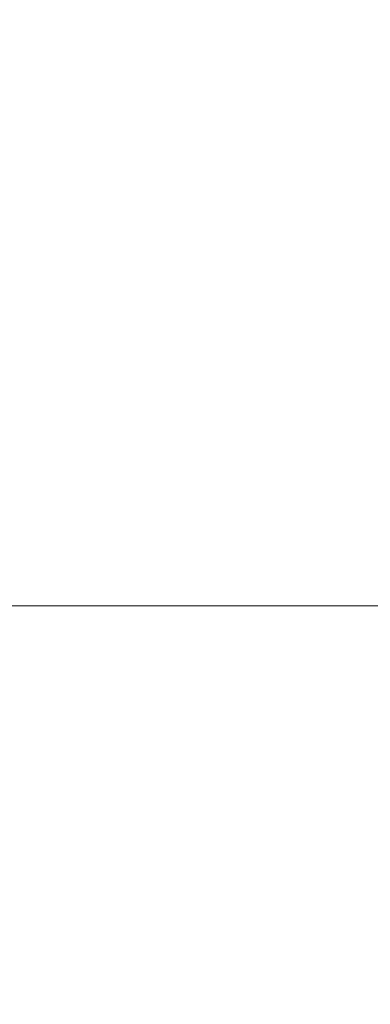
# Model space of a CAD drawing. Header units: centimetres. Extents: x -25.9 to 27.4, y -21.7 to -19.9.
# Tile 83 of 202: x -8.0633 to -8.0503, y -19.9749 to -19.9381. Entities that reach past the tile are written whole.
import ezdxf

# ---------------------------------------------------------------- set-up
doc = ezdxf.new("R2010")
doc.units = ezdxf.units.CM
doc.header["$LTSCALE"] = 2.54
doc.layers.add('Lucido design-1', color=7, linetype='Continuous')

# ---------------------------------------------------------------- blocks, each defined once
blk = doc.blocks.new('Gruppo-5-1')
at = {"color": 7, "linetype": 'Continuous', "lineweight": 9}
for points, invisible_edges in [([(-25.787481, -19.934836, 876.418166), (-25.787481, -19.938359, 876.419001), (27.312519, -19.938359, 876.419001), (27.312519, -19.934836, 876.418166)], 10), ([(-8.050572, -19.935054, 875.631854), (-8.049547, -19.936643, 875.631854), (-8.052659, -19.938559, 875.630127), (-8.0536, -19.9371, 875.630127)], 15), ([(-8.059574, -19.935438, 875.628551), (-8.058556, -19.936645, 875.628551), (-8.061492, -19.939015, 875.627127), (-8.062406, -19.937931, 875.627127)], 15), ([(-8.054603, -19.935683, 875.630127), (-8.0536, -19.9371, 875.630127), (-8.05668, -19.939182, 875.628551), (-8.057591, -19.937894, 875.628551)], 15), ([(-8.058556, -19.936645, 875.628551), (-8.057591, -19.937894, 875.628551), (-8.060625, -19.940137, 875.627127), (-8.061492, -19.939015, 875.627127)], 15), ([(-8.049547, -19.936643, 875.631854), (-8.04859, -19.938274, 875.631854), (-8.05178, -19.940056, 875.630127), (-8.052659, -19.938559, 875.630127)], 15), ([(-8.063366, -19.936887, 875.627127), (-8.062406, -19.937931, 875.627127), (-8.065276, -19.940457, 875.625858), (-8.066126, -19.939532, 875.625858)], 15), ([(-8.0536, -19.9371, 875.630127), (-8.052659, -19.938559, 875.630127), (-8.055824, -19.940508, 875.628551), (-8.05668, -19.939182, 875.628551)], 15), ([(-8.062406, -19.937931, 875.627127), (-8.061492, -19.939015, 875.627127), (-8.064467, -19.941417, 875.625858), (-8.065276, -19.940457, 875.625858)], 15), ([(-8.057591, -19.937894, 875.628551), (-8.05668, -19.939182, 875.628551), (-8.059806, -19.941295, 875.627127), (-8.060625, -19.940137, 875.627127)], 15), ([(27.312519, -19.939011, 876.419156), (27.312519, -19.938359, 876.419001), (-25.787481, -19.938359, 876.419001), (-25.787481, -19.939011, 876.419156)], 10), ([(-8.052659, -19.938559, 875.630127), (-8.05178, -19.940056, 875.630127), (-8.055025, -19.941869, 875.628551), (-8.055824, -19.940508, 875.628551)], 15), ([(-8.04859, -19.938274, 875.631854), (-8.047703, -19.939944, 875.631854), (-8.050966, -19.941589, 875.630127), (-8.05178, -19.940056, 875.630127)], 15), ([(-25.787481, -19.939011, 876.419156), (-25.787481, -19.942637, 876.419853), (27.312519, -19.942637, 876.419853), (27.312519, -19.939011, 876.419156)], 10), ([(-8.061492, -19.939015, 875.627127), (-8.060625, -19.940137, 875.627127), (-8.063699, -19.942411, 875.625858), (-8.064467, -19.941417, 875.625858)], 15), ([(-8.05668, -19.939182, 875.628551), (-8.055824, -19.940508, 875.628551), (-8.059037, -19.942486, 875.627127), (-8.059806, -19.941295, 875.627127)], 15), ([(-8.047703, -19.939944, 875.631854), (-8.046887, -19.94165, 875.631854), (-8.050218, -19.943156, 875.630127), (-8.050966, -19.941589, 875.630127)], 15), ([(-8.060625, -19.940137, 875.627127), (-8.059806, -19.941295, 875.627127), (-8.062974, -19.943436, 875.625858), (-8.063699, -19.942411, 875.625858)], 15), ([(-8.05178, -19.940056, 875.630127), (-8.050966, -19.941589, 875.630127), (-8.054285, -19.943263, 875.628551), (-8.055025, -19.941869, 875.628551)], 15), ([(-8.055824, -19.940508, 875.628551), (-8.055025, -19.941869, 875.628551), (-8.05832, -19.943709, 875.627127), (-8.059037, -19.942486, 875.627127)], 15), ([(-8.059806, -19.941295, 875.627127), (-8.059037, -19.942486, 875.627127), (-8.062293, -19.944491, 875.625858), (-8.062974, -19.943436, 875.625858)], 15), ([(-8.055025, -19.941869, 875.628551), (-8.054285, -19.943263, 875.628551), (-8.057655, -19.944962, 875.627127), (-8.05832, -19.943709, 875.627127)], 15), ([(-8.050966, -19.941589, 875.630127), (-8.050218, -19.943156, 875.630127), (-8.053605, -19.944687, 875.628551), (-8.054285, -19.943263, 875.628551)], 15), ([(-8.063699, -19.942411, 875.625858), (-8.062974, -19.943436, 875.625858), (-8.066177, -19.945601, 875.624746), (-8.066808, -19.94471, 875.624746)], 15), ([(-8.059037, -19.942486, 875.627127), (-8.05832, -19.943709, 875.627127), (-8.061657, -19.945574, 875.625858), (-8.062293, -19.944491, 875.625858)], 15), ([(27.312519, -19.943232, 876.419968), (27.312519, -19.942637, 876.419853), (-25.787481, -19.942637, 876.419853), (-25.787481, -19.943232, 876.419968)], 10), ([(-25.787481, -19.943232, 876.419968), (-25.787481, -19.946949, 876.420518), (27.312519, -19.946949, 876.420518), (27.312519, -19.943232, 876.419968)], 10), ([(-8.054285, -19.943263, 875.628551), (-8.053605, -19.944687, 875.628551), (-8.057043, -19.946241, 875.627127), (-8.057655, -19.944962, 875.627127)], 15), ([(-8.050218, -19.943156, 875.630127), (-8.049536, -19.944752, 875.630127), (-8.052985, -19.946138, 875.628551), (-8.053605, -19.944687, 875.628551)], 15), ([(-8.062974, -19.943436, 875.625858), (-8.062293, -19.944491, 875.625858), (-8.065585, -19.946518, 875.624746), (-8.066177, -19.945601, 875.624746)], 15), ([(-8.05832, -19.943709, 875.627127), (-8.057655, -19.944962, 875.627127), (-8.061068, -19.946683, 875.625858), (-8.061657, -19.945574, 875.625858)], 15), ([(-8.062293, -19.944491, 875.625858), (-8.061657, -19.945574, 875.625858), (-8.065033, -19.94746, 875.624746), (-8.065585, -19.946518, 875.624746)], 15), ([(-8.053605, -19.944687, 875.628551), (-8.052985, -19.946138, 875.628551), (-8.056487, -19.947545, 875.627127), (-8.057043, -19.946241, 875.627127)], 15), ([(-8.049536, -19.944752, 875.630127), (-8.048923, -19.946377, 875.630127), (-8.052428, -19.947615, 875.628551), (-8.052985, -19.946138, 875.628551)], 15), ([(-8.057655, -19.944962, 875.627127), (-8.057043, -19.946241, 875.627127), (-8.060527, -19.947816, 875.625858), (-8.061068, -19.946683, 875.625858)], 15), ([(-8.061657, -19.945574, 875.625858), (-8.061068, -19.946683, 875.625858), (-8.064521, -19.948424, 875.624746), (-8.065033, -19.94746, 875.624746)], 15), ([(-8.057043, -19.946241, 875.627127), (-8.056487, -19.947545, 875.627127), (-8.060034, -19.948971, 875.625858), (-8.060527, -19.947816, 875.625858)], 15), ([(-8.052985, -19.946138, 875.628551), (-8.052428, -19.947615, 875.628551), (-8.055986, -19.948872, 875.627127), (-8.056487, -19.947545, 875.627127)], 15), ([(-8.048923, -19.946377, 875.630127), (-8.04838, -19.948025, 875.630127), (-8.051934, -19.949114, 875.628551), (-8.052428, -19.947615, 875.628551)], 15), ([(27.312519, -19.947491, 876.420598), (27.312519, -19.946949, 876.420518), (-25.787481, -19.946949, 876.420518), (-25.787481, -19.947491, 876.420598)], 10), ([(-8.061068, -19.946683, 875.625858), (-8.060527, -19.947816, 875.625858), (-8.06405, -19.949409, 875.624746), (-8.064521, -19.948424, 875.624746)], 15), ([(-25.787481, -19.947491, 876.420598), (-25.787481, -19.951285, 876.420993), (27.312519, -19.951285, 876.420993), (27.312519, -19.947491, 876.420598)], 10), ([(-8.056487, -19.947545, 875.627127), (-8.055986, -19.948872, 875.627127), (-8.059591, -19.950146, 875.625858), (-8.060034, -19.948971, 875.625858)], 15), ([(-8.052428, -19.947615, 875.628551), (-8.051934, -19.949114, 875.628551), (-8.055542, -19.950219, 875.627127), (-8.055986, -19.948872, 875.627127)], 15), ([(-8.060527, -19.947816, 875.625858), (-8.060034, -19.948971, 875.625858), (-8.063622, -19.950413, 875.624746), (-8.06405, -19.949409, 875.624746)], 15), ([(-8.04838, -19.948025, 875.630127), (-8.047907, -19.949696, 875.630127), (-8.051504, -19.950632, 875.628551), (-8.051934, -19.949114, 875.628551)], 15), ([(-8.060034, -19.948971, 875.625858), (-8.059591, -19.950146, 875.625858), (-8.063237, -19.951434, 875.624746), (-8.063622, -19.950413, 875.624746)], 15), ([(-8.055986, -19.948872, 875.627127), (-8.055542, -19.950219, 875.627127), (-8.059198, -19.951338, 875.625858), (-8.059591, -19.950146, 875.625858)], 15), ([(-8.051934, -19.949114, 875.628551), (-8.051504, -19.950632, 875.628551), (-8.055156, -19.951583, 875.627127), (-8.055542, -19.950219, 875.627127)], 15), ([(-8.047907, -19.949696, 875.630127), (-8.047505, -19.951385, 875.630127), (-8.051139, -19.952168, 875.628551), (-8.051504, -19.950632, 875.628551)], 15), ([(-8.059591, -19.950146, 875.625858), (-8.059198, -19.951338, 875.625858), (-8.062895, -19.952471, 875.624746), (-8.063237, -19.951434, 875.624746)], 15), ([(-8.055542, -19.950219, 875.627127), (-8.055156, -19.951583, 875.627127), (-8.058856, -19.952546, 875.625858), (-8.059198, -19.951338, 875.625858)], 15), ([(-8.063622, -19.950413, 875.624746), (-8.063237, -19.951434, 875.624746), (-8.066917, -19.952734, 875.623791), (-8.067244, -19.951868, 875.623791)], 15), ([(-8.051504, -19.950632, 875.628551), (-8.051139, -19.952168, 875.628551), (-8.054828, -19.952963, 875.627127), (-8.055156, -19.951583, 875.627127)], 15), ([(27.312519, -19.951781, 876.421045), (27.312519, -19.951285, 876.420993), (-25.787481, -19.951285, 876.420993), (-25.787481, -19.951781, 876.421045)], 10), ([(-8.063237, -19.951434, 875.624746), (-8.062895, -19.952471, 875.624746), (-8.066627, -19.953614, 875.623791), (-8.066917, -19.952734, 875.623791)], 15), ([(-8.059198, -19.951338, 875.625858), (-8.058856, -19.952546, 875.625858), (-8.062597, -19.953521, 875.624746), (-8.062895, -19.952471, 875.624746)], 15), ([(-8.047505, -19.951385, 875.630127), (-8.047176, -19.953089, 875.630127), (-8.050839, -19.953717, 875.628551), (-8.051139, -19.952168, 875.628551)], 15), ([(-25.787481, -19.951781, 876.421045), (-25.787481, -19.955639, 876.42128), (27.312519, -19.955639, 876.42128), (27.312519, -19.951781, 876.421045)], 10), ([(-8.055156, -19.951583, 875.627127), (-8.054828, -19.952963, 875.627127), (-8.058565, -19.953768, 875.625858), (-8.058856, -19.952546, 875.625858)], 15), ([(-8.051139, -19.952168, 875.628551), (-8.050839, -19.953717, 875.628551), (-8.054558, -19.954355, 875.627127), (-8.054828, -19.952963, 875.627127)], 15), ([(-8.062895, -19.952471, 875.624746), (-8.062597, -19.953521, 875.624746), (-8.066375, -19.954504, 875.623791), (-8.066627, -19.953614, 875.623791)], 15), ([(-8.058856, -19.952546, 875.625858), (-8.058565, -19.953768, 875.625858), (-8.062345, -19.954583, 875.624746), (-8.062597, -19.953521, 875.624746)], 15), ([(-8.054828, -19.952963, 875.627127), (-8.054558, -19.954355, 875.627127), (-8.058327, -19.955001, 875.625858), (-8.058565, -19.953768, 875.625858)], 15), ([(-8.047176, -19.953089, 875.630127), (-8.046919, -19.954806, 875.630127), (-8.050606, -19.955278, 875.628551), (-8.050839, -19.953717, 875.628551)], 15), ([(-8.062597, -19.953521, 875.624746), (-8.062345, -19.954583, 875.624746), (-8.066161, -19.955405, 875.623791), (-8.066375, -19.954504, 875.623791)], 15), ([(-8.058565, -19.953768, 875.625858), (-8.058327, -19.955001, 875.625858), (-8.062138, -19.955654, 875.624746), (-8.062345, -19.954583, 875.624746)], 15), ([(-8.050839, -19.953717, 875.628551), (-8.050606, -19.955278, 875.628551), (-8.054349, -19.955757, 875.627127), (-8.054558, -19.954355, 875.627127)], 15), ([(-8.054558, -19.954355, 875.627127), (-8.054349, -19.955757, 875.627127), (-8.058141, -19.956243, 875.625858), (-8.058327, -19.955001, 875.625858)], 15), ([(-8.062345, -19.954583, 875.624746), (-8.062138, -19.955654, 875.624746), (-8.065985, -19.956314, 875.623791), (-8.066161, -19.955405, 875.623791)], 15), ([(-8.058327, -19.955001, 875.625858), (-8.058141, -19.956243, 875.625858), (-8.061976, -19.956734, 875.624746), (-8.062138, -19.955654, 875.624746)], 15), ([(-8.046919, -19.954806, 875.630127), (-8.046735, -19.956532, 875.630127), (-8.050438, -19.956847, 875.628551), (-8.050606, -19.955278, 875.628551)], 15), ([(-8.050606, -19.955278, 875.628551), (-8.050438, -19.956847, 875.628551), (-8.054198, -19.957167, 875.627127), (-8.054349, -19.955757, 875.627127)], 15), ([(27.312519, -19.956084, 876.421307), (27.312519, -19.955639, 876.42128), (-25.787481, -19.955639, 876.42128), (-25.787481, -19.956084, 876.421307)], 10), ([(-8.062138, -19.955654, 875.624746), (-8.061976, -19.956734, 875.624746), (-8.065848, -19.95723, 875.623791), (-8.065985, -19.956314, 875.623791)], 15), ([(-8.054349, -19.955757, 875.627127), (-8.054198, -19.957167, 875.627127), (-8.058008, -19.957491, 875.625858), (-8.058141, -19.956243, 875.625858)], 15), ([(-25.787481, -19.956084, 876.421307), (-25.787481, -19.96, 876.421383), (27.312519, -19.96, 876.421383), (27.312519, -19.956084, 876.421307)], 8), ([(-8.058141, -19.956243, 875.625858), (-8.058008, -19.957491, 875.625858), (-8.06186, -19.957819, 875.624746), (-8.061976, -19.956734, 875.624746)], 15), ([(-8.046735, -19.956532, 875.630127), (-8.046624, -19.958264, 875.630127), (-8.050338, -19.958422, 875.628551), (-8.050438, -19.956847, 875.628551)], 15), ([(-8.061976, -19.956734, 875.624746), (-8.06186, -19.957819, 875.624746), (-8.06575, -19.95815, 875.623791), (-8.065848, -19.95723, 875.623791)], 15), ([(-8.050438, -19.956847, 875.628551), (-8.050338, -19.958422, 875.628551), (-8.054108, -19.958582, 875.627127), (-8.054198, -19.957167, 875.627127)], 15), ([(-8.054198, -19.957167, 875.627127), (-8.054108, -19.958582, 875.627127), (-8.057928, -19.958745, 875.625858), (-8.058008, -19.957491, 875.625858)], 15), ([(-8.058008, -19.957491, 875.625858), (-8.057928, -19.958745, 875.625858), (-8.061791, -19.958909, 875.624746), (-8.06186, -19.957819, 875.624746)], 15), ([(-8.06186, -19.957819, 875.624746), (-8.061791, -19.958909, 875.624746), (-8.065691, -19.959074, 875.623791), (-8.06575, -19.95815, 875.623791)], 15), ([(-8.046624, -19.958264, 875.630127), (-8.046587, -19.96, 875.630127), (-8.050305, -19.96, 875.628551), (-8.050338, -19.958422, 875.628551)], 13), ([(-8.057928, -19.958745, 875.625858), (-8.057901, -19.96, 875.625858), (-8.061768, -19.96, 875.624746), (-8.061791, -19.958909, 875.624746)], 13), ([(-8.054108, -19.958582, 875.627127), (-8.054078, -19.96, 875.627127), (-8.057901, -19.96, 875.625858), (-8.057928, -19.958745, 875.625858)], 13), ([(-8.050338, -19.958422, 875.628551), (-8.050305, -19.96, 875.628551), (-8.054078, -19.96, 875.627127), (-8.054108, -19.958582, 875.627127)], 13), ([(-8.061791, -19.958909, 875.624746), (-8.061768, -19.96, 875.624746), (-8.065671, -19.96, 875.623791), (-8.065691, -19.959074, 875.623791)], 13), ([(-8.06271, -21.16, 875.6245), (-8.065675, -21.16, 875.623807), (-8.065671, -19.96, 875.623791)], 10), ([(-8.06271, -21.16, 875.6245), (-8.065671, -19.96, 875.623791), (-8.061768, -19.96, 875.624746)], 9), ([(-8.061768, -19.96, 875.624746), (-8.061772, -21.16, 875.624761), (-8.06271, -21.16, 875.6245)], 9), ([(-8.058737, -21.16, 875.625604), (-8.061772, -21.16, 875.624761), (-8.061768, -19.96, 875.624746)], 10), ([(-8.058737, -21.16, 875.625604), (-8.061768, -19.96, 875.624746), (-8.057901, -19.96, 875.625858)], 9), ([(-8.057901, -19.96, 875.625858), (-8.057906, -21.16, 875.625872), (-8.058737, -21.16, 875.625604)], 9), ([(-8.054816, -21.16, 875.626869), (-8.057906, -21.16, 875.625872), (-8.057901, -19.96, 875.625858)], 10), ([(-8.054816, -21.16, 875.626869), (-8.057901, -19.96, 875.625858), (-8.054078, -19.96, 875.627127)], 9), ([(-8.054078, -19.96, 875.627127), (-8.054082, -21.16, 875.62714), (-8.054816, -21.16, 875.626869)], 9), ([(-8.050954, -21.16, 875.628293), (-8.054082, -21.16, 875.62714), (-8.054078, -19.96, 875.627127)], 10), ([(-8.050954, -21.16, 875.628293), (-8.054078, -19.96, 875.627127), (-8.050305, -19.96, 875.628551)], 9), ([(-8.050305, -19.96, 875.628551), (-8.050309, -21.16, 875.628562), (-8.050954, -21.16, 875.628293)], 9), ([(-8.047157, -21.16, 875.629874), (-8.050309, -21.16, 875.628562), (-8.050305, -19.96, 875.628551)], 10), ([(-8.047157, -21.16, 875.629874), (-8.050305, -19.96, 875.628551), (-8.046587, -19.96, 875.630127)], 9)]:
    blk.add_3dface(points, dxfattribs=dict(at, invisible_edges=invisible_edges))
blk.add_3dface([(-25.787481, -19.96, 876.421383), (-25.787481, -21.56, 876.421383), (27.312519, -21.56, 876.421383), (27.312519, -19.96, 876.421383)], dxfattribs=at)

msp = doc.modelspace()

# ---------------------------------------------------------------- block references
at = {"layer": 'Lucido design-1', "color": 7}
msp.add_blockref('Gruppo-5-1', (0, 0), dxfattribs=at)

doc.saveas('drawing.dxf')
